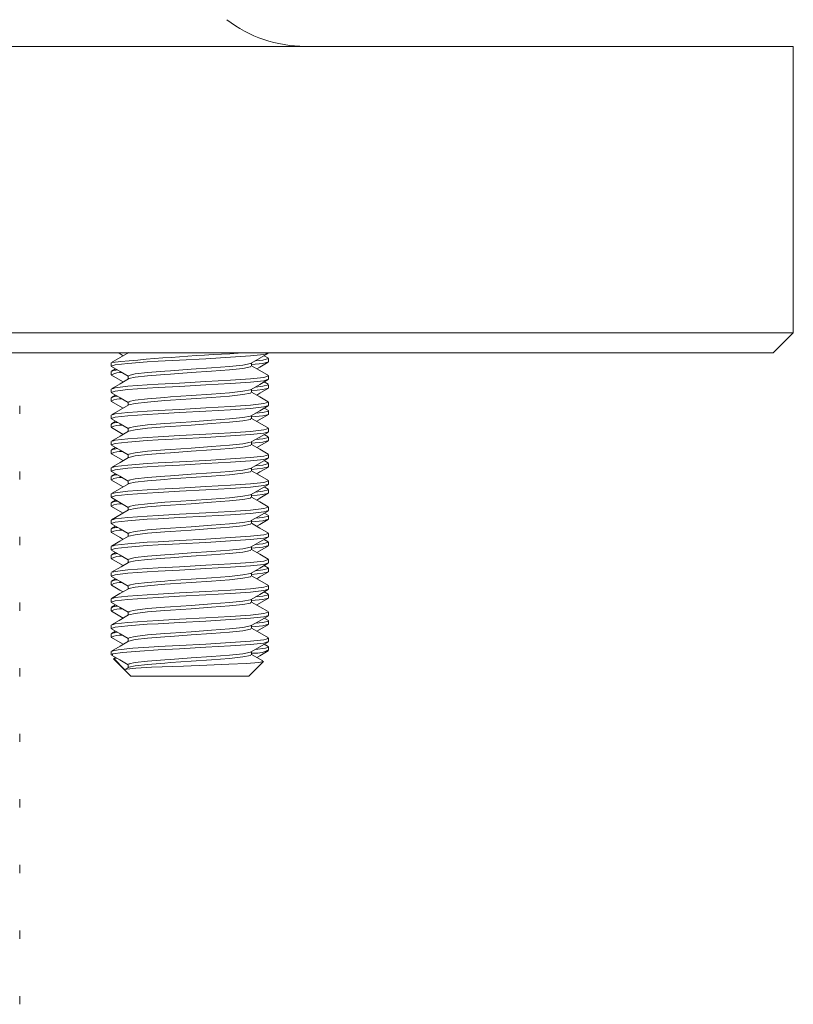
# Model space of a CAD drawing. Header units: inches. Extents: x 0.17 to 4.34, y 0.17 to 4.68.
# Tile 2 of 6: x 1.06 to 1.64, y 0.22 to 0.96. Entities that reach past the tile are written whole.
import ezdxf

# ---------------------------------------------------------------- set-up
doc = ezdxf.new("R2010")
doc.units = ezdxf.units.IN
doc.header["$MEASUREMENT"] = 0

msp = doc.modelspace()

# ---------------------------------------------------------------- linework, layer by layer
at = {"color": 7, "linetype": 'Continuous', "lineweight": 18}
for p, q in [((1.64035, 0.93852), (0.16535, 0.93852)), ((1.64035, 0.72352), (1.64035, 0.93852)), ((1.64035, 0.72352), (0.90285, 0.72352)), ((1.62535, 0.70852), (1.64035, 0.72352)), ((0.18035, 0.70852), (1.62535, 0.70852)), ((1.24671, 0.70463), (1.2436, 0.70643)), ((1.24691, 0.70848), (1.24691, 0.70852)), ((1.24691, 0.70192), (1.24691, 0.70438)), ((1.1288, 0.7011), (1.1288, 0.69864)), ((1.1288, 0.69453), (1.1288, 0.69207)), ((1.13211, 0.69658), (1.129, 0.69478)), ((1.23412, 0.69862), (1.23412, 0.70093)), ((1.12941, 0.69179), (1.12887, 0.69193)), ((1.14159, 0.69124), (1.14159, 0.68896)), ((1.24691, 0.6888), (1.24691, 0.69126)), ((1.1288, 0.68141), (1.1288, 0.67895)), ((1.23412, 0.67894), (1.23412, 0.68124)), ((1.24661, 0.68499), (1.2436, 0.68674)), ((1.24691, 0.68223), (1.24691, 0.68469)), ((1.1288, 0.67485), (1.1288, 0.67239)), ((1.12932, 0.67213), (1.12887, 0.67224)), ((1.13211, 0.6769), (1.1291, 0.67515)), ((1.06033, 0.66271), (1.06033, 0.66886)), ((1.14159, 0.67156), (1.14159, 0.66927)), ((1.24671, 0.66525), (1.2436, 0.66706)), ((1.24691, 0.66911), (1.24691, 0.67157)), ((1.24691, 0.66255), (1.24691, 0.66501)), ((1.1288, 0.66173), (1.1288, 0.65927)), ((1.23412, 0.65925), (1.23412, 0.66155)), ((1.1288, 0.65516), (1.1288, 0.6527)), ((1.12925, 0.65246), (1.12887, 0.65256)), ((1.13211, 0.65721), (1.129, 0.65541)), ((1.14159, 0.65187), (1.14159, 0.64959)), ((1.24691, 0.64943), (1.24691, 0.65189)), ((1.24661, 0.64562), (1.24359, 0.64737)), ((1.24691, 0.64286), (1.24691, 0.64532)), ((1.1288, 0.64204), (1.1288, 0.63958)), ((1.1288, 0.63548), (1.1288, 0.63302)), ((1.13211, 0.63753), (1.12909, 0.63578)), ((1.23412, 0.63957), (1.23412, 0.64187)), ((1.12931, 0.63276), (1.12887, 0.63287)), ((1.14159, 0.63219), (1.14159, 0.6299)), ((1.24691, 0.62974), (1.24691, 0.6322)), ((1.1288, 0.62236), (1.1288, 0.6199)), ((1.23412, 0.61988), (1.23412, 0.62219)), ((1.24671, 0.62588), (1.2436, 0.62769)), ((1.24691, 0.62318), (1.24691, 0.62564)), ((1.06033, 0.6135), (1.06033, 0.61965)), ((1.1288, 0.61579), (1.1288, 0.61333)), ((1.12943, 0.61305), (1.12887, 0.61319)), ((1.13211, 0.61784), (1.129, 0.61604)), ((1.14159, 0.6125), (1.14159, 0.61022)), ((1.2466, 0.60625), (1.24359, 0.608)), ((1.24691, 0.61006), (1.24691, 0.61252)), ((1.24691, 0.60349), (1.24691, 0.60595)), ((1.1288, 0.60267), (1.1288, 0.60021)), ((1.23412, 0.6002), (1.23412, 0.6025)), ((1.1288, 0.59611), (1.1288, 0.59365)), ((1.12943, 0.59336), (1.12887, 0.5935)), ((1.13211, 0.59816), (1.12909, 0.5964)), ((1.14159, 0.59282), (1.14159, 0.59053)), ((1.24691, 0.59037), (1.24691, 0.59283)), ((1.24671, 0.58651), (1.2436, 0.58832)), ((1.24691, 0.58381), (1.24691, 0.58627)), ((1.1288, 0.58299), (1.1288, 0.58053)), ((1.1288, 0.57642), (1.1288, 0.57396)), ((1.13211, 0.57847), (1.129, 0.57667)), ((1.23412, 0.58051), (1.23412, 0.58282)), ((1.06033, 0.56428), (1.06033, 0.57044)), ((1.12944, 0.57368), (1.12887, 0.57382)), ((1.14159, 0.57313), (1.14159, 0.57085)), ((1.24691, 0.57069), (1.24691, 0.57315)), ((1.1288, 0.5633), (1.1288, 0.56084)), ((1.23412, 0.56083), (1.23412, 0.56313)), ((1.2466, 0.56688), (1.24359, 0.56863)), ((1.24691, 0.56412), (1.24691, 0.56658)), ((1.1288, 0.55674), (1.1288, 0.55428)), ((1.12936, 0.55401), (1.12887, 0.55413)), ((1.13211, 0.55879), (1.12908, 0.55703)), ((1.14159, 0.55345), (1.14159, 0.55116)), ((1.24671, 0.54714), (1.2436, 0.54895)), ((1.24691, 0.551), (1.24691, 0.55346)), ((1.24691, 0.54444), (1.24691, 0.5469)), ((1.1288, 0.54362), (1.1288, 0.54116)), ((1.23412, 0.54114), (1.23412, 0.54344)), ((1.1288, 0.53705), (1.1288, 0.53459)), ((1.12926, 0.53435), (1.12887, 0.53445)), ((1.13211, 0.5391), (1.129, 0.5373)), ((1.14159, 0.53376), (1.14159, 0.53148)), ((1.24691, 0.53132), (1.24691, 0.53378)), ((1.2466, 0.52752), (1.24359, 0.52926)), ((1.24691, 0.52475), (1.24691, 0.52721)), ((1.06033, 0.51507), (1.06033, 0.52123)), ((1.1288, 0.52393), (1.1288, 0.52147)), ((1.1288, 0.51737), (1.1288, 0.51491)), ((1.13211, 0.51942), (1.12908, 0.51766)), ((1.23412, 0.52146), (1.23412, 0.52376)), ((1.12926, 0.51466), (1.12887, 0.51476)), ((1.14159, 0.51408), (1.14159, 0.51179)), ((1.24691, 0.51163), (1.24691, 0.51409)), ((1.1288, 0.50425), (1.1288, 0.50179)), ((1.23412, 0.50177), (1.23412, 0.50407)), ((1.24671, 0.50777), (1.2436, 0.50958)), ((1.24691, 0.50507), (1.24691, 0.50753)), ((1.1288, 0.49768), (1.1288, 0.49522)), ((1.1294, 0.49494), (1.12887, 0.49508)), ((1.13211, 0.49973), (1.129, 0.49793)), ((1.14159, 0.49439), (1.14159, 0.49211)), ((1.2466, 0.48815), (1.24359, 0.48989)), ((1.24683, 0.488), (1.24659, 0.48815)), ((1.24691, 0.49195), (1.24691, 0.49441)), ((1.24691, 0.48537), (1.24691, 0.48784)), ((1.1288, 0.48455), (1.1288, 0.48209)), ((1.23412, 0.48209), (1.23412, 0.48439)), ((1.13062, 0.47895), (1.13899, 0.47058)), ((1.13211, 0.48005), (1.13063, 0.47919)), ((1.13068, 0.47902), (1.13069, 0.47922)), ((1.14159, 0.47471), (1.14159, 0.47242)), ((1.23215, 0.46601), (1.24304, 0.47691)), ((1.06033, 0.46586), (1.06033, 0.47201)), ((1.13899, 0.47058), (1.14356, 0.46601)), ((1.1419, 0.4726), (1.13947, 0.47119)), ((1.14356, 0.46601), (1.23215, 0.46601)), ((1.06033, 0.41665), (1.06033, 0.4228)), ((1.06033, 0.36743), (1.06033, 0.37359)), ((1.06033, 0.31822), (1.06033, 0.32437)), ((1.06033, 0.26901), (1.06033, 0.27516)), ((1.06033, 0.2198), (1.06033, 0.22595))]:
    msp.add_line(p, q, dxfattribs=at)
at = {"color": 8, "linetype": 'Continuous', "lineweight": 18}
msp.add_line((1.13069, 0.47922), (1.13914, 0.47071), dxfattribs=at)
at = {"color": 7, "linetype": 'Continuous', "lineweight": 18, "flags": 128}
for points in [[(1.12965, 0.69835), (1.12881, 0.69859), (1.13184, 0.6996), (1.1412, 0.70069), (1.15584, 0.70177), (1.16394, 0.70223), (1.17997, 0.70309), (1.1998, 0.70419), (1.2183, 0.70526), (1.23335, 0.70626), (1.24326, 0.70736), (1.2469, 0.70843), (1.24676, 0.70848)], [(1.14193, 0.70884), (1.13552, 0.70512), (1.1291, 0.7014)], [(1.13415, 0.70852), (1.13549, 0.70775), (1.13777, 0.70642)], [(1.23384, 0.70076), (1.24026, 0.70449), (1.24668, 0.70821)], [(1.23412, 0.69981), (1.24254, 0.70069), (1.24684, 0.70177), (1.24675, 0.70192)], [(1.23695, 0.70257), (1.24254, 0.70315), (1.24684, 0.70423), (1.24675, 0.70438)], [(1.12905, 0.69836), (1.13547, 0.69463), (1.14159, 0.69108)], [(1.23334, 0.70075), (1.23322, 0.70048), (1.22763, 0.69938), (1.21754, 0.69832), (1.20408, 0.69731), (1.1888, 0.69621), (1.1734, 0.69514), (1.16912, 0.69485), (1.15616, 0.69382), (1.14678, 0.69271), (1.14204, 0.69167), (1.14222, 0.69124)], [(1.23348, 0.69862), (1.23322, 0.69802), (1.22763, 0.69692), (1.21754, 0.69586), (1.20408, 0.69485), (1.1888, 0.69375), (1.1734, 0.69268), (1.16912, 0.69239), (1.15616, 0.69136), (1.14678, 0.69025), (1.14204, 0.6892), (1.14208, 0.6891)], [(1.24671, 0.6915), (1.24028, 0.69523), (1.23412, 0.6988)], [(1.23794, 0.69658), (1.24022, 0.6979), (1.24665, 0.70164)], [(1.12965, 0.67866), (1.12881, 0.67891), (1.13184, 0.67991), (1.1412, 0.681), (1.15584, 0.68209), (1.16394, 0.68255), (1.17997, 0.68341), (1.1998, 0.68451), (1.2183, 0.68557), (1.23335, 0.68658), (1.24326, 0.68768), (1.2469, 0.68875), (1.24676, 0.6888)], [(1.14185, 0.68911), (1.13543, 0.68538), (1.129, 0.68166)], [(1.12904, 0.6918), (1.13548, 0.68807), (1.13776, 0.68674)], [(1.1297, 0.68166), (1.13184, 0.68237), (1.1412, 0.68346), (1.15584, 0.68455), (1.16394, 0.68501), (1.17997, 0.68587), (1.1998, 0.68697), (1.2183, 0.68803), (1.23335, 0.68904), (1.24326, 0.69014), (1.2469, 0.69121), (1.246, 0.69151)], [(1.23381, 0.68106), (1.24023, 0.68479), (1.24666, 0.68851)], [(1.23333, 0.68105), (1.23322, 0.6808), (1.22763, 0.6797), (1.21754, 0.67864), (1.20408, 0.67762), (1.1888, 0.67652), (1.1734, 0.67545), (1.16912, 0.67517), (1.15616, 0.67413), (1.14678, 0.67303), (1.14204, 0.67198), (1.14222, 0.67156)], [(1.23412, 0.68013), (1.24254, 0.681), (1.24684, 0.68209), (1.24675, 0.68223)], [(1.23695, 0.68288), (1.24254, 0.68346), (1.24684, 0.68455), (1.24675, 0.68469)], [(1.23794, 0.67689), (1.24025, 0.67823), (1.24668, 0.68197)], [(1.12905, 0.67867), (1.13548, 0.67494), (1.14159, 0.6714)], [(1.23348, 0.67894), (1.23322, 0.67834), (1.22763, 0.67724), (1.21754, 0.67618), (1.20408, 0.67516), (1.1888, 0.67406), (1.1734, 0.67299), (1.16912, 0.67271), (1.15616, 0.67167), (1.14678, 0.67057), (1.14204, 0.66952), (1.14206, 0.66947)], [(1.24661, 0.67187), (1.24018, 0.67559), (1.23412, 0.67911)], [(1.12966, 0.65897), (1.12881, 0.65922), (1.13184, 0.66023), (1.1412, 0.66132), (1.15584, 0.6624), (1.16394, 0.66286), (1.17997, 0.66372), (1.1998, 0.66482), (1.2183, 0.66589), (1.23335, 0.66689), (1.24326, 0.66799), (1.2469, 0.66906), (1.24676, 0.66911)], [(1.129, 0.67214), (1.13544, 0.6684), (1.13777, 0.66705)], [(1.14193, 0.66947), (1.13552, 0.66575), (1.1291, 0.66202)], [(1.12986, 0.66203), (1.13184, 0.66269), (1.1412, 0.66378), (1.15584, 0.66486), (1.16394, 0.66532), (1.17997, 0.66618), (1.1998, 0.66728), (1.2183, 0.66835), (1.23335, 0.66936), (1.24326, 0.67045), (1.2469, 0.67153), (1.24676, 0.67157)], [(1.2338, 0.66137), (1.24022, 0.6651), (1.24665, 0.66883)], [(1.23695, 0.6632), (1.24254, 0.66378), (1.24684, 0.66486), (1.24675, 0.66501)], [(1.12906, 0.65898), (1.13549, 0.65525), (1.14159, 0.65171)], [(1.23332, 0.66135), (1.23322, 0.66111), (1.22763, 0.66001), (1.21754, 0.65895), (1.20408, 0.65794), (1.1888, 0.65684), (1.1734, 0.65577), (1.16912, 0.65548), (1.15616, 0.65445), (1.14678, 0.65334), (1.14204, 0.65229), (1.14222, 0.65187)], [(1.23348, 0.65925), (1.23322, 0.65865), (1.22763, 0.65755), (1.21754, 0.65649), (1.20408, 0.65548), (1.1888, 0.65438), (1.1734, 0.65331), (1.16912, 0.65302), (1.15616, 0.65199), (1.14678, 0.65088), (1.14204, 0.64983), (1.14208, 0.64973)], [(1.23412, 0.66044), (1.24254, 0.66132), (1.24684, 0.6624), (1.24675, 0.66255)], [(1.24671, 0.65213), (1.24028, 0.65586), (1.23412, 0.65943)], [(1.23794, 0.65721), (1.24029, 0.65857), (1.24672, 0.66231)], [(1.12898, 0.65247), (1.13541, 0.64874), (1.13777, 0.64737)], [(1.1297, 0.64229), (1.13184, 0.643), (1.1412, 0.64409), (1.15584, 0.64518), (1.16394, 0.64564), (1.17997, 0.6465), (1.1998, 0.6476), (1.2183, 0.64866), (1.23335, 0.64967), (1.24326, 0.65077), (1.2469, 0.65184), (1.246, 0.65214)], [(1.12959, 0.63931), (1.12881, 0.63954), (1.13184, 0.64054), (1.1412, 0.64163), (1.15584, 0.64272), (1.16394, 0.64318), (1.17997, 0.64404), (1.1998, 0.64514), (1.2183, 0.6462), (1.23335, 0.64721), (1.24326, 0.64831), (1.2469, 0.64938), (1.24676, 0.64943)], [(1.14185, 0.64974), (1.13543, 0.64601), (1.129, 0.64229)], [(1.2338, 0.64168), (1.24023, 0.64542), (1.24667, 0.64915)], [(1.23412, 0.64076), (1.24254, 0.64163), (1.24684, 0.64272), (1.24675, 0.64286)], [(1.23695, 0.64351), (1.24254, 0.64409), (1.24684, 0.64518), (1.24675, 0.64532)], [(1.12902, 0.63932), (1.13546, 0.63558), (1.14159, 0.63203)], [(1.23333, 0.64167), (1.23322, 0.64143), (1.22763, 0.64033), (1.21754, 0.63927), (1.20408, 0.63825), (1.1888, 0.63715), (1.1734, 0.63608), (1.16912, 0.6358), (1.15616, 0.63476), (1.14678, 0.63366), (1.14204, 0.63261), (1.14222, 0.63219)], [(1.23348, 0.63957), (1.23322, 0.63897), (1.22763, 0.63787), (1.21754, 0.63681), (1.20408, 0.63579), (1.1888, 0.63469), (1.1734, 0.63362), (1.16912, 0.63334), (1.15616, 0.6323), (1.14678, 0.6312), (1.14204, 0.63015), (1.14206, 0.63009)], [(1.24661, 0.6325), (1.24018, 0.63623), (1.23412, 0.63974)], [(1.23794, 0.63753), (1.2403, 0.6389), (1.24673, 0.64262)], [(1.12951, 0.61964), (1.12881, 0.61985), (1.13184, 0.62086), (1.1412, 0.62195), (1.15584, 0.62303), (1.16394, 0.62349), (1.17997, 0.62435), (1.1998, 0.62545), (1.2183, 0.62652), (1.23335, 0.62752), (1.24326, 0.62862), (1.2469, 0.62969), (1.24676, 0.62974)], [(1.129, 0.63277), (1.13543, 0.62904), (1.13777, 0.62768)], [(1.14192, 0.63009), (1.13551, 0.62637), (1.12909, 0.62265)], [(1.12985, 0.62266), (1.13184, 0.62332), (1.1412, 0.62441), (1.15584, 0.62549), (1.16394, 0.62595), (1.17997, 0.62681), (1.1998, 0.62791), (1.2183, 0.62898), (1.23335, 0.62999), (1.24326, 0.63108), (1.2469, 0.63216), (1.24676, 0.6322)], [(1.23384, 0.62202), (1.24027, 0.62575), (1.24671, 0.62949)], [(1.23334, 0.62201), (1.23322, 0.62174), (1.22763, 0.62064), (1.21754, 0.61958), (1.20408, 0.61857), (1.1888, 0.61747), (1.1734, 0.6164), (1.16912, 0.61611), (1.15616, 0.61508), (1.14678, 0.61397), (1.14204, 0.61292), (1.14222, 0.6125)], [(1.23412, 0.62107), (1.24254, 0.62195), (1.24684, 0.62303), (1.24675, 0.62318)], [(1.23695, 0.62383), (1.24254, 0.62441), (1.24684, 0.62549), (1.24675, 0.62564)], [(1.23794, 0.61784), (1.24025, 0.61918), (1.24667, 0.62291)], [(1.12899, 0.61966), (1.13542, 0.61592), (1.14159, 0.61234)], [(1.23348, 0.61988), (1.23322, 0.61928), (1.22763, 0.61818), (1.21754, 0.61712), (1.20408, 0.61611), (1.1888, 0.61501), (1.1734, 0.61394), (1.16912, 0.61365), (1.15616, 0.61262), (1.14678, 0.61151), (1.14204, 0.61046), (1.14208, 0.61036)], [(1.24671, 0.61276), (1.24028, 0.61649), (1.23412, 0.62006)], [(1.12951, 0.59996), (1.12881, 0.60017), (1.13184, 0.60117), (1.1412, 0.60226), (1.15584, 0.60335), (1.16394, 0.60381), (1.17997, 0.60467), (1.1998, 0.60577), (1.2183, 0.60683), (1.23335, 0.60784), (1.24326, 0.60894), (1.2469, 0.61001), (1.24676, 0.61006)], [(1.14185, 0.61037), (1.13542, 0.60664), (1.129, 0.60292)], [(1.12905, 0.61306), (1.13548, 0.60933), (1.13776, 0.608)], [(1.1297, 0.60292), (1.13184, 0.60363), (1.1412, 0.60472), (1.15584, 0.60581), (1.16394, 0.60627), (1.17997, 0.60713), (1.1998, 0.60823), (1.2183, 0.60929), (1.23335, 0.6103), (1.24326, 0.6114), (1.2469, 0.61247), (1.24601, 0.61277)], [(1.23387, 0.60236), (1.2403, 0.60609), (1.24673, 0.60982)], [(1.23695, 0.60414), (1.24254, 0.60472), (1.24684, 0.60581), (1.24675, 0.60595)], [(1.12898, 0.59997), (1.13541, 0.59624), (1.14159, 0.59266)], [(1.23334, 0.60234), (1.23322, 0.60206), (1.22763, 0.60096), (1.21754, 0.5999), (1.20408, 0.59888), (1.1888, 0.59778), (1.1734, 0.59671), (1.16912, 0.59643), (1.15616, 0.59539), (1.14678, 0.59429), (1.14204, 0.59324), (1.14222, 0.59282)], [(1.23348, 0.6002), (1.23322, 0.5996), (1.22763, 0.5985), (1.21754, 0.59744), (1.20408, 0.59642), (1.1888, 0.59532), (1.1734, 0.59425), (1.16912, 0.59396), (1.15616, 0.59293), (1.14678, 0.59183), (1.14204, 0.59078), (1.14206, 0.59072)], [(1.23412, 0.60139), (1.24254, 0.60226), (1.24684, 0.60335), (1.24675, 0.60349)], [(1.2466, 0.59313), (1.24017, 0.59686), (1.23412, 0.60037)], [(1.23794, 0.59815), (1.24023, 0.59948), (1.24666, 0.60321)], [(1.12905, 0.59337), (1.13548, 0.58964), (1.13777, 0.58831)], [(1.12985, 0.58329), (1.13184, 0.58395), (1.1412, 0.58504), (1.15584, 0.58612), (1.16394, 0.58658), (1.17997, 0.58744), (1.1998, 0.58854), (1.2183, 0.58961), (1.23335, 0.59062), (1.24326, 0.59171), (1.2469, 0.59279), (1.24676, 0.59283)], [(1.12962, 0.58024), (1.12881, 0.58048), (1.13184, 0.58149), (1.1412, 0.58258), (1.15584, 0.58366), (1.16394, 0.58412), (1.17997, 0.58498), (1.1998, 0.58608), (1.2183, 0.58715), (1.23335, 0.58815), (1.24326, 0.58925), (1.2469, 0.59032), (1.24676, 0.59037)], [(1.14192, 0.59072), (1.13631, 0.58746), (1.12909, 0.58328)], [(1.23386, 0.58266), (1.24028, 0.58639), (1.2467, 0.59012)], [(1.23412, 0.5817), (1.24254, 0.58258), (1.24684, 0.58366), (1.24675, 0.58381)], [(1.23695, 0.58446), (1.24254, 0.58504), (1.24684, 0.58612), (1.24675, 0.58627)], [(1.12904, 0.58026), (1.13546, 0.57653), (1.14159, 0.57297)], [(1.23334, 0.58265), (1.23322, 0.58237), (1.22763, 0.58127), (1.21754, 0.58021), (1.20408, 0.5792), (1.1888, 0.5781), (1.1734, 0.57703), (1.16912, 0.57674), (1.15616, 0.57571), (1.14678, 0.5746), (1.14204, 0.57355), (1.14222, 0.57313)], [(1.23348, 0.58051), (1.23322, 0.57991), (1.22763, 0.57881), (1.21754, 0.57775), (1.20408, 0.57674), (1.1888, 0.57564), (1.1734, 0.57457), (1.16912, 0.57428), (1.15616, 0.57325), (1.14678, 0.57214), (1.14204, 0.57109), (1.14208, 0.57099)], [(1.24671, 0.57339), (1.24028, 0.57712), (1.23412, 0.58069)], [(1.23794, 0.57847), (1.24022, 0.57979), (1.24665, 0.58352)], [(1.12965, 0.56055), (1.12881, 0.5608), (1.13184, 0.5618), (1.1412, 0.56289), (1.15584, 0.56398), (1.16394, 0.56444), (1.17997, 0.5653), (1.1998, 0.5664), (1.2183, 0.56746), (1.23335, 0.56847), (1.24326, 0.56957), (1.2469, 0.57064), (1.24676, 0.57069)], [(1.14184, 0.571), (1.13542, 0.56727), (1.129, 0.56355)], [(1.12905, 0.57368), (1.13549, 0.56995), (1.13776, 0.56863)], [(1.1297, 0.56355), (1.13184, 0.56426), (1.1412, 0.56535), (1.15584, 0.56644), (1.16394, 0.5669), (1.17997, 0.56776), (1.1998, 0.56886), (1.2183, 0.56992), (1.23335, 0.57093), (1.24326, 0.57203), (1.2469, 0.5731), (1.24601, 0.5734)], [(1.23381, 0.56295), (1.24023, 0.56668), (1.24666, 0.5704)], [(1.23333, 0.56294), (1.23322, 0.56269), (1.22763, 0.56159), (1.21754, 0.56053), (1.20408, 0.55951), (1.1888, 0.55841), (1.1734, 0.55734), (1.16912, 0.55706), (1.15616, 0.55602), (1.14678, 0.55492), (1.14204, 0.55387), (1.14222, 0.55345)], [(1.23412, 0.56202), (1.24254, 0.56289), (1.24684, 0.56398), (1.24675, 0.56412)], [(1.23695, 0.56477), (1.24254, 0.56535), (1.24684, 0.56644), (1.24675, 0.56658)], [(1.23794, 0.55878), (1.24023, 0.56012), (1.24667, 0.56385)], [(1.12905, 0.56056), (1.13548, 0.55683), (1.14159, 0.55329)], [(1.23348, 0.56083), (1.23322, 0.56023), (1.22763, 0.55913), (1.21754, 0.55807), (1.20408, 0.55705), (1.1888, 0.55595), (1.1734, 0.55488), (1.16912, 0.55459), (1.15616, 0.55356), (1.14678, 0.55246), (1.14204, 0.55141), (1.14206, 0.55135)], [(1.2466, 0.55376), (1.24017, 0.55749), (1.23412, 0.561)], [(1.12967, 0.54086), (1.12881, 0.54111), (1.13184, 0.54212), (1.1412, 0.54321), (1.15584, 0.54429), (1.16394, 0.54475), (1.17997, 0.54561), (1.1998, 0.54671), (1.2183, 0.54777), (1.23335, 0.54878), (1.24326, 0.54988), (1.2469, 0.55095), (1.24676, 0.551)], [(1.12902, 0.55402), (1.13546, 0.55028), (1.13777, 0.54894)], [(1.14191, 0.55135), (1.13622, 0.54805), (1.12908, 0.54391)], [(1.12984, 0.54391), (1.13184, 0.54458), (1.1412, 0.54567), (1.15584, 0.54675), (1.16394, 0.54721), (1.17997, 0.54807), (1.1998, 0.54917), (1.2183, 0.55024), (1.23335, 0.55125), (1.24326, 0.55234), (1.2469, 0.55342), (1.24676, 0.55346)], [(1.23381, 0.54326), (1.24023, 0.54699), (1.24666, 0.55072)], [(1.23695, 0.54509), (1.24254, 0.54567), (1.24684, 0.54675), (1.24675, 0.5469)], [(1.12906, 0.54087), (1.13549, 0.53714), (1.14159, 0.5336)], [(1.23333, 0.54325), (1.23322, 0.543), (1.22763, 0.5419), (1.21754, 0.54084), (1.20408, 0.53983), (1.1888, 0.53873), (1.1734, 0.53766), (1.16912, 0.53737), (1.15616, 0.53634), (1.14678, 0.53523), (1.14204, 0.53418), (1.14222, 0.53376)], [(1.23348, 0.54114), (1.23322, 0.54054), (1.22763, 0.53944), (1.21754, 0.53838), (1.20408, 0.53737), (1.1888, 0.53627), (1.1734, 0.5352), (1.16912, 0.53491), (1.15616, 0.53388), (1.14678, 0.53277), (1.14204, 0.53172), (1.14208, 0.53162)], [(1.23412, 0.54233), (1.24254, 0.54321), (1.24684, 0.54429), (1.24675, 0.54444)], [(1.24671, 0.53402), (1.24028, 0.53775), (1.23412, 0.54132)], [(1.23794, 0.5391), (1.24027, 0.54045), (1.24671, 0.54419)], [(1.12899, 0.53436), (1.13542, 0.53062), (1.13777, 0.52926)], [(1.1297, 0.52418), (1.13184, 0.52489), (1.1412, 0.52598), (1.15584, 0.52707), (1.16394, 0.52753), (1.17997, 0.52839), (1.1998, 0.52949), (1.2183, 0.53055), (1.23335, 0.53156), (1.24326, 0.53266), (1.2469, 0.53373), (1.24601, 0.53403)], [(1.12963, 0.52119), (1.12881, 0.52143), (1.13184, 0.52243), (1.1412, 0.52352), (1.15584, 0.52461), (1.16394, 0.52507), (1.17997, 0.52593), (1.1998, 0.52703), (1.2183, 0.52809), (1.23335, 0.5291), (1.24326, 0.5302), (1.2469, 0.53127), (1.24676, 0.53132)], [(1.14184, 0.53163), (1.13542, 0.5279), (1.129, 0.52418)], [(1.2338, 0.52357), (1.24022, 0.5273), (1.24665, 0.53103)], [(1.23412, 0.52265), (1.24254, 0.52352), (1.24684, 0.52461), (1.24675, 0.52475)], [(1.23695, 0.5254), (1.24254, 0.52598), (1.24684, 0.52707), (1.24675, 0.52721)], [(1.23794, 0.51941), (1.2403, 0.52079), (1.24673, 0.52452)], [(1.12904, 0.5212), (1.13548, 0.51747), (1.14159, 0.51392)], [(1.23332, 0.52356), (1.23322, 0.52332), (1.22763, 0.52222), (1.21754, 0.52116), (1.20408, 0.52014), (1.1888, 0.51904), (1.1734, 0.51797), (1.16912, 0.51769), (1.15616, 0.51665), (1.14678, 0.51555), (1.14204, 0.5145), (1.14222, 0.51408)], [(1.23348, 0.52146), (1.23322, 0.52086), (1.22763, 0.51976), (1.21754, 0.5187), (1.20408, 0.51768), (1.1888, 0.51658), (1.1734, 0.51551), (1.16912, 0.51522), (1.15616, 0.51419), (1.14678, 0.51309), (1.14204, 0.51204), (1.14207, 0.51197)], [(1.2466, 0.51439), (1.24017, 0.51812), (1.23412, 0.52163)], [(1.12954, 0.50153), (1.12881, 0.50174), (1.13184, 0.50275), (1.1412, 0.50384), (1.15584, 0.50492), (1.16394, 0.50538), (1.17997, 0.50624), (1.1998, 0.50734), (1.2183, 0.5084), (1.23335, 0.50941), (1.24326, 0.51051), (1.2469, 0.51158), (1.24676, 0.51163)], [(1.12899, 0.51467), (1.13541, 0.51094), (1.13777, 0.50957)], [(1.14191, 0.51198), (1.13469, 0.50779), (1.12908, 0.50453)], [(1.12983, 0.50454), (1.13184, 0.50521), (1.1412, 0.5063), (1.15584, 0.50738), (1.16394, 0.50784), (1.17997, 0.5087), (1.1998, 0.5098), (1.2183, 0.51087), (1.23335, 0.51187), (1.24326, 0.51297), (1.2469, 0.51405), (1.24676, 0.51409)], [(1.23382, 0.5039), (1.24025, 0.50763), (1.24669, 0.51137)], [(1.23333, 0.50389), (1.23322, 0.50363), (1.22763, 0.50253), (1.21754, 0.50147), (1.20408, 0.50046), (1.1888, 0.49936), (1.1734, 0.49829), (1.16912, 0.498), (1.15616, 0.49697), (1.14678, 0.49586), (1.14204, 0.49481), (1.14222, 0.49439)], [(1.23412, 0.50296), (1.24254, 0.50384), (1.24684, 0.50492), (1.24675, 0.50507)], [(1.23695, 0.50572), (1.24254, 0.5063), (1.24684, 0.50738), (1.24675, 0.50753)], [(1.23794, 0.49973), (1.24028, 0.50109), (1.2467, 0.50481)], [(1.129, 0.50154), (1.13543, 0.4978), (1.14159, 0.49423)], [(1.12904, 0.49495), (1.13546, 0.49123), (1.13776, 0.48989)], [(1.23348, 0.50177), (1.23322, 0.50117), (1.22763, 0.50007), (1.21754, 0.49901), (1.20408, 0.498), (1.1888, 0.4969), (1.1734, 0.49583), (1.16912, 0.49554), (1.15616, 0.49451), (1.14678, 0.4934), (1.14204, 0.49235), (1.14208, 0.49225)], [(1.24671, 0.49465), (1.24028, 0.49838), (1.23412, 0.50195)], [(1.14185, 0.49226), (1.13543, 0.48853), (1.129, 0.48481)], [(1.12943, 0.48455), (1.12901, 0.48481), (1.134, 0.48584), (1.14507, 0.48694), (1.16098, 0.488), (1.16394, 0.48816), (1.17997, 0.48902), (1.1998, 0.49012), (1.2183, 0.49118), (1.23335, 0.49219), (1.24326, 0.49329), (1.2469, 0.49436), (1.24601, 0.49466)], [(1.1296, 0.48209), (1.13002, 0.4827), (1.13725, 0.48377), (1.1502, 0.48487), (1.16394, 0.4857), (1.17997, 0.48656), (1.1998, 0.48766), (1.2183, 0.48872), (1.23335, 0.48973), (1.24326, 0.49083), (1.2469, 0.4919), (1.24676, 0.49195)], [(1.23386, 0.48424), (1.24029, 0.48797), (1.24672, 0.49171)], [(1.23686, 0.48598), (1.2445, 0.48694), (1.24648, 0.48784)], [(1.12898, 0.48187), (1.13541, 0.47814), (1.14159, 0.47455)], [(1.23334, 0.48423), (1.23322, 0.48395), (1.22763, 0.48285), (1.21754, 0.48179), (1.20408, 0.48077), (1.1888, 0.47967), (1.1734, 0.4786), (1.16912, 0.47832), (1.15616, 0.47728), (1.14678, 0.47618), (1.14204, 0.47513), (1.14222, 0.47471)], [(1.23348, 0.48209), (1.23322, 0.48149), (1.22763, 0.48039), (1.21754, 0.47933), (1.20408, 0.47831), (1.1888, 0.47721), (1.1734, 0.47614), (1.16912, 0.47585), (1.15616, 0.47482), (1.14678, 0.47372), (1.14204, 0.47267), (1.14207, 0.4726)], [(1.24245, 0.47742), (1.24017, 0.47875), (1.23412, 0.48226)], [(1.23794, 0.48004), (1.24023, 0.48137), (1.24666, 0.4851)], [(1.13291, 0.47958), (1.132, 0.4795), (1.13069, 0.47922)], [(1.13963, 0.47091), (1.14051, 0.47126), (1.14733, 0.47194), (1.15893, 0.47262), (1.1671, 0.47298), (1.18311, 0.47361), (1.20065, 0.4743), (1.21699, 0.47496), (1.23032, 0.47559), (1.23953, 0.47628), (1.24308, 0.47695), (1.24229, 0.47715)]]:
    msp.add_lwpolyline(points, dxfattribs=at)
at = {"color": 7, "linetype": 'Continuous', "lineweight": 18}
for centre, radius, start, end in [((1.27431, 1.03498), 0.09646, 232.43449, 270), ((1.31046, -1.13464), 1.84491, 92.48867, 95.61752), ((1.13335, 0.68718), 0.00856, 88.58402, 120.84921), ((1.13576, 0.67885), 0.01487, 84.64984, 117.23663), ((1.13335, 0.6675), 0.00856, 88.58396, 120.84915), ((1.13576, 0.65916), 0.01487, 84.64983, 117.23662), ((1.13335, 0.64781), 0.00856, 88.58357, 120.84879), ((1.13576, 0.63948), 0.01487, 84.64969, 117.23649), ((1.13335, 0.62813), 0.00856, 88.58387, 120.84907), ((1.13576, 0.61979), 0.01487, 84.64985, 117.23664), ((1.13335, 0.60844), 0.00857, 88.58, 120.84554), ((1.13576, 0.60011), 0.01488, 84.64877, 117.23564), ((1.13335, 0.58875), 0.00857, 88.57878, 120.84442), ((1.13576, 0.58042), 0.01488, 84.64819, 117.23511), ((1.13335, 0.56907), 0.00856, 88.584, 120.84919), ((1.13576, 0.56074), 0.01487, 84.64978, 117.23657), ((1.13335, 0.54939), 0.00856, 88.58394, 120.84913), ((1.13576, 0.54105), 0.01487, 84.64982, 117.23661), ((1.13335, 0.5297), 0.00856, 88.58347, 120.84871), ((1.13576, 0.52137), 0.01487, 84.64968, 117.23648), ((1.13335, 0.51002), 0.00856, 88.58403, 120.84922), ((1.13576, 0.50168), 0.01487, 84.64985, 117.23664), ((1.13335, 0.49033), 0.00856, 88.58196, 120.84732), ((1.13576, 0.482), 0.01488, 84.64935, 117.23618), ((1.23628, 0.50781), 0.0246, 264.96054, 294.23101)]:
    msp.add_arc(centre, radius, start, end, dxfattribs=at)

doc.saveas('drawing.dxf')
